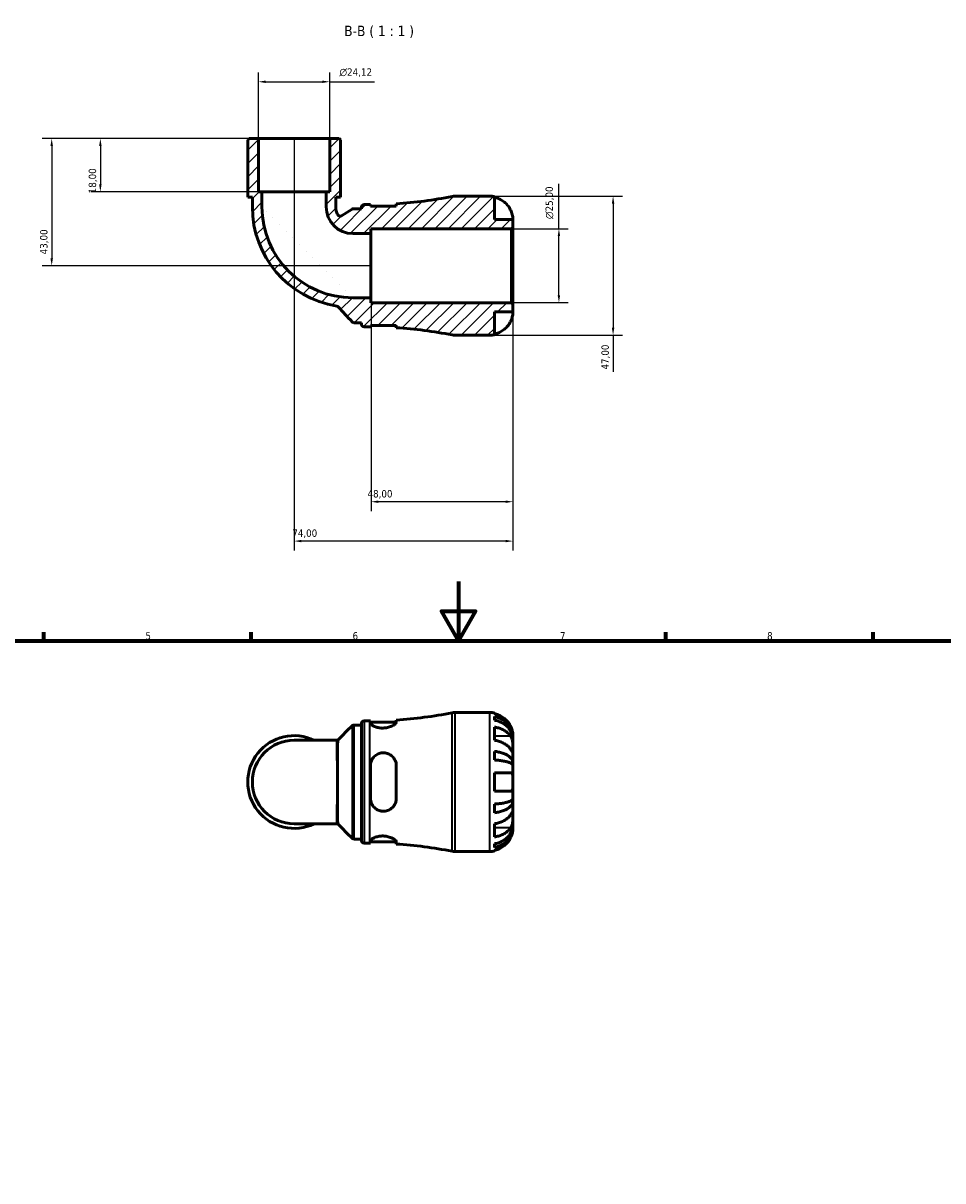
# Model space of a CAD drawing. Header units: millimetres. Extents: x 0 to 902, y 0 to 783.
# Tile 5 of 6: x 273 to 584, y 391 to 783. Entities that reach past the tile are written whole.
import ezdxf

# ---------------------------------------------------------------- set-up
doc = ezdxf.new("R2010")
doc.units = ezdxf.units.MM
for name, color, linetype, lineweight in [('Border (ISO)', 7, 'Continuous', 70), ('Dimension (ISO)', 7, 'Continuous', 25), ('Hatch (ISO)', 7, 'Continuous', 18), ('Symbol (ISO)', 7, 'Continuous', 25), ('Visible (ISO)', 7, 'Continuous', 50), ('Visible Narrow (ISO)', 7, 'Continuous', 35)]:
    doc.layers.add(name, color=color, linetype=linetype, lineweight=lineweight)
doc.styles.add('Label Text (ISO)', font='tahoma.ttf')
doc.styles.add('Note Text (ISO)', font='tahoma.ttf')
doc.dimstyles.new('Default (ISO)', dxfattribs={"dimtxt": 2.5, "dimasz": 2.5, "dimexe": 3.175, "dimexo": 0, "dimgap": 0.762, "dimtad": 1, "dimrnd": 1e-08, "dimzin": 0, "dimtxsty": 'Note Text (ISO)', "dimcen": 0.09, "dimdle": 10, "dimclrd": 256, "dimclre": 256, "dimclrt": 256, "dimazin": 0, "dimtfac": 1.40208, "dimtmove": 0, "dimatfit": 3, "dimfxl": 1, "dimtolj": 1, "dimtzin": 0, "dimlwd": -1, "dimlwe": -1, "dimarcsym": 0})

# ---------------------------------------------------------------- blocks, each defined once
blk = doc.blocks.new('Borders Default Border')
at = {"layer": 'Border (ISO)'}
for p, q in [((280.33, 574), (280.33, 576.9)), ((350.42, 574), (350.42, 576.9)), ((490.58, 574), (490.58, 576.9)), ((560.67, 574), (560.67, 576.9))]:
    blk.add_line(p, q, dxfattribs=at)
at = {"layer": 'Border (ISO)', "flags": 128}
for points in [[(420.5, 594), (420.5, 574), (414.73, 584), (426.27, 584), (420.5, 574)], [(20, 20), (20, 574), (821, 574), (821, 20), (20, 20)]]:
    blk.add_lwpolyline(points, dxfattribs=at)
at = {"layer": 'Border (ISO)', "color": 232, "true_color": 0xca0064, "char_height": 2.5, "attachment_point": 7, "style": 'Note Text (ISO)'}
for s, insert in [('5', (314.64, 574.35)), ('6', (384.66, 574.35)), ('7', (454.77, 574.4)), ('8', (524.81, 574.34))]:
    blk.add_mtext(s, dxfattribs=dict(at, insert=insert))
blk = doc.blocks.new('*D7')
at = {"layer": 'Defpoints', "color": 0, "transparency": 16777216}
for p in [(438.44, 713.3), (454.44, 713.3), (438.44, 688.3)]:
    blk.add_point(p, dxfattribs=at)
at = {"layer": 'Dimension (ISO)', "transparency": 16777216}
for p, q in [((454.44, 713.3), (454.44, 728.43)), ((438.44, 713.3), (457.61, 713.3)), ((454.44, 690.8), (454.44, 710.8)), ((438.44, 688.3), (457.61, 688.3))]:
    blk.add_line(p, q, dxfattribs=at)
for points in [[(454.02, 710.8), (454.85, 710.8), (454.44, 713.3)], [(454.02, 690.8), (454.85, 690.8), (454.44, 688.3)]]:
    blk.add_solid(points, dxfattribs=at)
at = {"layer": 'Dimension (ISO)', "color": 232, "true_color": 0xca0064, "transparency": 16777216, "insert": (449.91, 716.56), "char_height": 2.5, "attachment_point": 1, "rotation": 90, "style": 'Note Text (ISO)'}
blk.add_mtext('\\A1;\\fAIGDT|b0|i0;\\H2.5000;\\ln\\fTahoma|b0|i0;\\H2.5000;25,00', dxfattribs=at)
blk = doc.blocks.new('*D8')
at = {"layer": 'Defpoints', "color": 0, "transparency": 16777216}
for p in [(431.03, 724.3), (431.03, 677.3), (472.75, 677.3)]:
    blk.add_point(p, dxfattribs=at)
at = {"layer": 'Dimension (ISO)', "transparency": 16777216}
for p, q in [((431.03, 724.3), (475.92, 724.3)), ((472.75, 721.8), (472.75, 679.8)), ((431.03, 677.3), (475.92, 677.3)), ((472.75, 677.3), (472.75, 664.93))]:
    blk.add_line(p, q, dxfattribs=at)
for points in [[(472.33, 721.8), (473.16, 721.8), (472.75, 724.3)], [(472.33, 679.8), (473.16, 679.8), (472.75, 677.3)]]:
    blk.add_solid(points, dxfattribs=at)
at = {"layer": 'Dimension (ISO)', "color": 232, "true_color": 0xca0064, "transparency": 16777216, "insert": (468.81, 665.69), "char_height": 2.5, "attachment_point": 1, "rotation": 90, "style": 'Note Text (ISO)'}
blk.add_mtext('\\A1;47,00', dxfattribs=at)
blk = doc.blocks.new('*D9')
at = {"layer": 'Defpoints', "color": 0, "transparency": 16777216}
for p in [(352.85, 743.8), (299.41, 725.8), (354.05, 725.8)]:
    blk.add_point(p, dxfattribs=at)
at = {"layer": 'Dimension (ISO)', "transparency": 16777216}
for p, q in [((352.85, 743.8), (296.24, 743.8)), ((299.41, 741.3), (299.41, 728.3)), ((354.05, 725.8), (296.24, 725.8))]:
    blk.add_line(p, q, dxfattribs=at)
for points in [[(298.99, 741.3), (299.83, 741.3), (299.41, 743.8)], [(298.99, 728.3), (299.83, 728.3), (299.41, 725.8)]]:
    blk.add_solid(points, dxfattribs=at)
at = {"layer": 'Dimension (ISO)', "color": 232, "true_color": 0xca0064, "transparency": 16777216, "insert": (295.47, 725.28), "char_height": 2.5, "attachment_point": 1, "rotation": 90, "style": 'Note Text (ISO)'}
blk.add_mtext('\\A1;18,00', dxfattribs=at)
blk = doc.blocks.new('*D10')
at = {"layer": 'Defpoints', "color": 0, "transparency": 16777216}
for p in [(352.85, 743.8), (282.96, 700.8), (390.91, 700.8)]:
    blk.add_point(p, dxfattribs=at)
at = {"layer": 'Dimension (ISO)', "transparency": 16777216}
for p, q in [((352.85, 743.8), (279.78, 743.8)), ((282.96, 741.3), (282.96, 703.3)), ((390.91, 700.8), (279.78, 700.8))]:
    blk.add_line(p, q, dxfattribs=at)
for points in [[(282.54, 741.3), (283.38, 741.3), (282.96, 743.8)], [(282.54, 703.3), (283.38, 703.3), (282.96, 700.8)]]:
    blk.add_solid(points, dxfattribs=at)
at = {"layer": 'Dimension (ISO)', "color": 232, "true_color": 0xca0064, "transparency": 16777216, "insert": (279.02, 704.63), "char_height": 2.5, "attachment_point": 1, "rotation": 90, "style": 'Note Text (ISO)'}
blk.add_mtext('\\A1;43,00', dxfattribs=at)
blk = doc.blocks.new('*D11')
at = {"layer": 'Defpoints', "color": 0, "transparency": 16777216}
for p in [(376.96, 762.98), (352.85, 743.8), (376.96, 743.8)]:
    blk.add_point(p, dxfattribs=at)
at = {"layer": 'Dimension (ISO)', "transparency": 16777216}
for p, q in [((352.85, 743.8), (352.85, 766.15)), ((376.96, 743.8), (376.96, 766.15)), ((355.35, 762.98), (374.46, 762.98)), ((376.96, 762.98), (392.09, 762.98))]:
    blk.add_line(p, q, dxfattribs=at)
for points in [[(355.35, 763.4), (355.35, 762.56), (352.85, 762.98)], [(374.46, 763.4), (374.46, 762.56), (376.96, 762.98)]]:
    blk.add_solid(points, dxfattribs=at)
at = {"layer": 'Dimension (ISO)', "color": 232, "true_color": 0xca0064, "transparency": 16777216, "insert": (380.23, 767.5), "char_height": 2.5, "attachment_point": 1, "style": 'Note Text (ISO)'}
blk.add_mtext('\\A1;\\fAIGDT|b0|i0;\\H2.5000;\\ln\\fTahoma|b0|i0;\\H2.5000;24,12', dxfattribs=at)
blk = doc.blocks.new('*D12')
at = {"layer": 'Defpoints', "color": 0, "transparency": 16777216}
for p in [(390.91, 689.95), (438.91, 687.83), (390.91, 621)]:
    blk.add_point(p, dxfattribs=at)
at = {"layer": 'Dimension (ISO)', "transparency": 16777216}
for p, q in [((390.91, 689.95), (390.91, 617.83)), ((438.91, 687.83), (438.91, 617.83)), ((436.41, 621), (393.41, 621))]:
    blk.add_line(p, q, dxfattribs=at)
for points in [[(393.41, 621.42), (393.41, 620.58), (390.91, 621)], [(436.41, 621.42), (436.41, 620.58), (438.91, 621)]]:
    blk.add_solid(points, dxfattribs=at)
at = {"layer": 'Dimension (ISO)', "color": 232, "true_color": 0xca0064, "transparency": 16777216, "insert": (389.73, 624.94), "char_height": 2.5, "attachment_point": 1, "style": 'Note Text (ISO)'}
blk.add_mtext('\\A1;48,00', dxfattribs=at)
blk = doc.blocks.new('*D13')
at = {"layer": 'Defpoints', "color": 0, "transparency": 16777216}
for p in [(364.91, 743.8), (438.91, 687.83), (364.91, 607.69)]:
    blk.add_point(p, dxfattribs=at)
at = {"layer": 'Dimension (ISO)', "transparency": 16777216}
for p, q in [((364.91, 743.8), (364.91, 604.52)), ((438.91, 687.83), (438.91, 604.52)), ((436.41, 607.69), (367.41, 607.69))]:
    blk.add_line(p, q, dxfattribs=at)
for points in [[(367.41, 608.11), (367.41, 607.28), (364.91, 607.69)], [(436.41, 608.11), (436.41, 607.28), (438.91, 607.69)]]:
    blk.add_solid(points, dxfattribs=at)
at = {"layer": 'Dimension (ISO)', "color": 232, "true_color": 0xca0064, "transparency": 16777216, "insert": (364.28, 611.63), "char_height": 2.5, "attachment_point": 1, "style": 'Note Text (ISO)'}
blk.add_mtext('\\A1;74,00', dxfattribs=at)

msp = doc.modelspace()

# ---------------------------------------------------------------- hatches: boundary and pattern name
at = {"layer": 'Hatch (ISO)'}
h = msp.add_hatch(dxfattribs=at)
h.set_pattern_fill('ANSI31', color=256, scale=25.4, style=0)
h.set_pattern_definition([(45, (0, 0), (-2.245064, 2.245064), [])])
edge = h.paths.add_edge_path()
edge.add_ellipse((419.2113, 681.9983), major_axis=(-0.9155, -4.61), ratio=1, start_angle=0, end_angle=11.232066)
edge.add_line((419.2113, 677.2983), (431.0303, 677.2983))
edge.add_ellipse((431.0303, 685.1733), major_axis=(0, -7.875), ratio=1, start_angle=0, end_angle=11.536959)
edge.add_line((432.6053, 677.4574), (432.6053, 685.1733))
edge.add_line((432.6053, 685.1733), (438.9053, 685.1733))
edge.add_line((438.9053, 685.1733), (438.9053, 687.8283))
edge.add_line((438.9053, 687.8283), (438.4353, 688.2983))
edge.add_line((438.4353, 688.2983), (390.9053, 688.2983))
edge.add_line((390.9053, 688.2983), (390.9053, 689.9456))
edge.add_line((390.9053, 689.9456), (384.7733, 689.9456))
edge.add_ellipse((384.7733, 720.6663), major_axis=(0, -30.7206), ratio=1, start_angle=270, end_angle=360, ccw=False)
edge.add_line((354.0527, 720.6663), (354.0527, 725.7983))
edge.add_line((354.0527, 725.7983), (352.8468, 725.7983))
edge.add_line((352.8468, 725.7983), (352.8468, 743.7983))
edge.add_line((352.8468, 743.7983), (349.6993, 743.7983))
edge.add_line((349.6993, 743.7983), (349.2293, 743.3283))
edge.add_line((349.2293, 743.3283), (349.2293, 723.9983))
edge.add_line((349.2293, 723.9983), (350.7969, 723.9983))
edge.add_line((350.7969, 723.9983), (350.7969, 720.6663))
edge.add_ellipse((384.7733, 720.6663), major_axis=(-33.9764, 0), ratio=1, start_angle=0, end_angle=80.746113)
edge.add_spline(control_points=[(379.3096, 687.132), (379.4122, 687.1153), (379.5113, 687.0817), (379.6944, 686.9834), (379.7773, 686.9194), (379.8479, 686.8432)], knot_values=[-0.0623605, -0.0623605, -0.0623605, -0.0623605, -0.03118025, -0.03118025, 0, 0, 0, 0], degree=3, periodic=0)
edge.add_line((379.8479, 686.8432), (384.4943, 681.8294))
edge.add_spline(control_points=[(384.4943, 681.8294), (384.5406, 681.7794), (384.5921, 681.7347), (384.704, 681.6571), (384.764, 681.6245), (384.9402, 681.5522), (385.0614, 681.5283), (385.1838, 681.5283)], knot_values=[-0.07755612, -0.07755612, -0.07755612, -0.07755612, -0.05713835, -0.05713835, -0.03672058, -0.03672058, 0, 0, 0, 0], degree=3, periodic=0)
edge.add_line((385.1838, 681.5283), (387.6533, 681.5283))
edge.add_line((387.6533, 681.5283), (387.6533, 681.0583))
edge.add_ellipse((388.5933, 681.0583), major_axis=(-0.94, 0), ratio=1, start_angle=0, end_angle=90)
edge.add_line((388.5933, 680.1183), (390.5333, 680.1183))
edge.add_ellipse((390.5333, 537.5883), major_axis=(0, 142.53), ratio=1, start_angle=359.926637, end_angle=360, ccw=False)
edge.add_line((390.7158, 680.1182), (390.7158, 680.6183))
edge.add_line((390.7158, 680.6183), (399.4658, 680.6183))
edge.add_line((399.4658, 680.6183), (399.4658, 679.8381))
edge.add_ellipse((390.5333, 537.5883), major_axis=(8.9325, 142.2498), ratio=1, start_angle=352.361073, end_angle=360, ccw=False)
edge = h.paths.add_edge_path()
edge.add_ellipse((419.2113, 719.5983), major_axis=(0, 4.7), ratio=1, start_angle=0, end_angle=11.232066)
edge.add_ellipse((390.5333, 864.0083), major_axis=(27.7625, -139.8), ratio=1, start_angle=352.361073, end_angle=360, ccw=False)
edge.add_line((399.4658, 721.7585), (399.4658, 720.9783))
edge.add_line((399.4658, 720.9783), (390.7158, 720.9783))
edge.add_line((390.7158, 720.9783), (390.7158, 721.4784))
edge.add_ellipse((390.5333, 864.0083), major_axis=(0.1825, -142.5299), ratio=1, start_angle=359.926637, end_angle=360, ccw=False)
edge.add_line((390.5333, 721.4783), (388.5933, 721.4783))
edge.add_ellipse((388.5933, 720.5383), major_axis=(0, 0.94), ratio=1, start_angle=0, end_angle=90)
edge.add_line((387.6533, 720.5383), (387.6533, 720.0683))
edge.add_line((387.6533, 720.0683), (385.0401, 720.0683))
edge.add_ellipse((385.0401, 719.1283), major_axis=(0, 0.94), ratio=1, start_angle=0, end_angle=31.689517)
edge.add_line((384.5463, 719.9281), (380.9561, 717.7117))
edge.add_ellipse((380.4623, 718.5115), major_axis=(0.4938, -0.7999), ratio=1, start_angle=264.867457, end_angle=360, ccw=False)
edge.add_ellipse((384.7733, 720.6663), major_axis=(-5.1519, -2.575), ratio=1, start_angle=333.443026, end_angle=360, ccw=False)
edge.add_line((379.0138, 720.6663), (379.0138, 723.9983))
edge.add_line((379.0138, 723.9983), (380.5814, 723.9983))
edge.add_line((380.5814, 723.9983), (380.5814, 743.3283))
edge.add_line((380.5814, 743.3283), (380.1114, 743.7983))
edge.add_line((380.1114, 743.7983), (376.9638, 743.7983))
edge.add_line((376.9638, 743.7983), (376.9638, 725.7983))
edge.add_line((376.9638, 725.7983), (375.758, 725.7983))
edge.add_line((375.758, 725.7983), (375.758, 720.6663))
edge.add_ellipse((384.7733, 720.6663), major_axis=(-9.0153, 0), ratio=1, start_angle=0, end_angle=90)
edge.add_line((384.7733, 711.6509), (390.9053, 711.6509))
edge.add_line((390.9053, 711.6509), (390.9053, 713.2983))
edge.add_line((390.9053, 713.2983), (438.4353, 713.2983))
edge.add_line((438.4353, 713.2983), (438.9053, 713.7683))
edge.add_line((438.9053, 713.7683), (438.9053, 716.4233))
edge.add_line((438.9053, 716.4233), (432.6053, 716.4233))
edge.add_line((432.6053, 716.4233), (432.6053, 724.1392))
edge.add_ellipse((431.0303, 716.4233), major_axis=(1.575, 7.7159), ratio=1, start_angle=0, end_angle=11.536959)
edge.add_line((431.0303, 724.2983), (419.2113, 724.2983))

# ---------------------------------------------------------------- linework, layer by layer
at = {"layer": 'Visible (ISO)'}
for p, q in [((349.6993, 743.7983), (349.2293, 743.3283)), ((352.8468, 743.7983), (349.6993, 743.7983)), ((352.8468, 725.7983), (352.8468, 743.7983)), ((376.9638, 743.7983), (352.8468, 743.7983)), ((380.1114, 743.7983), (376.9638, 743.7983)), ((376.9638, 743.7983), (376.9638, 725.7983)), ((380.5814, 743.3283), (380.1114, 743.7983)), ((349.2293, 743.3283), (349.2293, 723.9983)), ((380.5814, 723.9983), (380.5814, 743.3283)), ((354.0527, 725.7983), (352.8468, 725.7983)), ((354.0527, 720.6663), (354.0527, 725.7983)), ((375.758, 725.7983), (354.0527, 725.7983)), ((376.9638, 725.7983), (375.758, 725.7983)), ((375.758, 725.7983), (375.758, 720.6663)), ((431.0303, 724.2983), (419.2113, 724.2983)), ((432.6053, 716.4233), (432.6053, 724.1392)), ((349.2293, 723.9983), (350.7969, 723.9983)), ((350.7969, 723.9983), (350.7969, 720.6663)), ((379.0138, 720.6663), (379.0138, 723.9983)), ((379.0138, 723.9983), (380.5814, 723.9983)), ((387.6533, 720.5383), (387.6533, 720.0683)), ((390.5333, 721.4783), (388.5933, 721.4783)), ((390.7158, 720.9783), (390.7158, 721.4784)), ((399.4658, 720.9783), (390.7158, 720.9783)), ((399.4658, 721.7585), (399.4658, 720.9783)), ((384.5463, 719.9281), (380.9561, 717.7117)), ((387.6533, 720.0683), (385.0401, 720.0683)), ((438.9053, 716.4233), (432.6053, 716.4233)), ((438.9053, 713.7683), (438.9053, 716.4233)), ((390.9053, 711.6509), (390.9053, 713.2983)), ((390.9053, 713.2983), (438.4353, 713.2983)), ((438.4353, 713.2983), (438.9053, 713.7683)), ((438.4353, 713.2983), (438.4353, 688.2983)), ((438.9053, 687.8283), (438.9053, 713.7683)), ((384.7733, 711.6509), (390.9053, 711.6509)), ((390.9053, 689.9456), (390.9053, 711.6509)), ((390.9053, 689.9456), (384.7733, 689.9456)), ((390.9053, 688.2983), (390.9053, 689.9456)), ((438.4353, 688.2983), (390.9053, 688.2983)), ((432.6053, 677.4574), (432.6053, 685.1733)), ((432.6053, 685.1733), (438.9053, 685.1733)), ((438.9053, 687.8283), (438.4353, 688.2983)), ((438.9053, 685.1733), (438.9053, 687.8283)), ((385.1838, 681.5283), (387.6533, 681.5283)), ((387.6533, 681.5283), (387.6533, 681.0583)), ((388.5933, 680.1183), (390.5333, 680.1183)), ((390.7158, 680.1182), (390.7158, 680.6183)), ((390.7158, 680.6183), (399.4658, 680.6183)), ((399.4658, 680.6183), (399.4658, 679.8381)), ((419.2113, 677.2983), (431.0303, 677.2983)), ((419.2113, 549.738), (431.0303, 549.738)), ((432.6053, 549.5789), (432.6053, 549.3653)), ((432.6053, 548.3567), (432.6053, 547.1489)), ((385.1635, 545.508), (387.6533, 545.508)), ((387.6533, 506.498), (387.6533, 545.978)), ((388.5933, 546.918), (390.5333, 546.918)), ((390.7158, 546.9181), (390.7158, 546.1733)), ((390.7158, 546.418), (399.4627, 546.418)), ((399.4658, 546.4637), (399.4658, 547.1982)), ((432.6053, 544.8189), (432.6053, 540.3641)), ((379.2243, 540.3464), (364.9053, 540.3464)), ((438.9053, 540.8576), (438.8929, 540.8576)), ((438.9053, 540.8576), (438.9053, 541.863)), ((438.9053, 540.4749), (438.9053, 540.8576)), ((438.9053, 537.2865), (438.9053, 540.4749)), ((432.6053, 536.6076), (432.6053, 533.6918)), ((438.9053, 532.6763), (438.9053, 537.2865)), ((438.9053, 532.6763), (437.9965, 532.6763)), ((438.9053, 531.7524), (438.9053, 532.6763)), ((390.7158, 531.738), (390.7158, 520.738)), ((399.4658, 520.738), (399.4658, 531.738)), ((432.6053, 529.388), (432.6053, 523.088)), ((438.9053, 526.238), (438.9053, 531.7524)), ((438.9053, 520.7236), (438.9053, 526.238)), ((438.9053, 519.7997), (438.9053, 520.7236)), ((432.6053, 518.7841), (432.6053, 515.8683)), ((438.9053, 519.7997), (437.9965, 519.7997)), ((438.9053, 515.1894), (438.9053, 519.7997)), ((438.9053, 512.0011), (438.9053, 515.1894)), ((364.9053, 512.1295), (379.2243, 512.1295)), ((432.6053, 512.1119), (432.6053, 507.6571)), ((438.9053, 511.6184), (438.8929, 511.6184)), ((438.9053, 511.6184), (438.9053, 512.0011)), ((438.9053, 510.613), (438.9053, 511.6184)), ((385.1635, 506.968), (387.6533, 506.968)), ((388.5933, 505.558), (390.5333, 505.558)), ((390.7158, 506.3027), (390.7158, 505.5579)), ((390.7158, 506.058), (399.4627, 506.058)), ((399.4658, 505.2778), (399.4658, 506.0123)), ((432.6053, 505.327), (432.6053, 504.1193)), ((419.2113, 502.738), (431.0303, 502.738)), ((432.6053, 503.1106), (432.6053, 502.8971))]:
    msp.add_line(p, q, dxfattribs=at)
for centre, radius, start, end in [((390.5333, 864.0083), 142.53, 273.593139, 281.232066), ((419.2113, 719.5983), 4.7, 90, 101.232066), ((431.0303, 716.4233), 7.875, 78.463041, 90), ((384.7733, 720.6663), 33.9764, 180, 260.746113), ((384.7733, 720.6663), 30.7206, 180, 270), ((384.7733, 720.6663), 9.0153, 180, 270), ((384.7733, 720.6663), 5.7596, 180, 206.556974), ((388.5933, 720.5383), 0.94, 90, 180), ((390.5333, 864.0083), 142.53, 270, 270.073363), ((380.4623, 718.5115), 0.94, 206.556974, 301.689517), ((385.0401, 719.1283), 0.94, 90, 121.689517), ((388.5933, 681.0583), 0.94, 180, 270), ((390.5333, 537.5883), 142.53, 89.926637, 90), ((390.5333, 537.5883), 142.53, 78.767934, 86.406861), ((419.2113, 681.9983), 4.7, 258.767934, 270), ((431.0303, 685.1733), 7.875, 270, 281.536959), ((390.5333, 689.448), 142.53, 273.593139, 281.232066), ((419.2113, 545.038), 4.7, 90, 101.232066), ((431.0303, 541.863), 7.875, 78.463041, 90), ((388.5933, 545.978), 0.94, 90, 180), ((390.5333, 689.448), 142.53, 270, 270.073363), ((364.9053, 526.238), 15.676, 64.158067, 295.841933), ((364.9053, 526.238), 14.1084, 90, 270), ((388.5933, 506.498), 0.94, 180, 270), ((390.5333, 363.028), 142.53, 89.926637, 90), ((390.5333, 363.028), 142.53, 78.767934, 86.406861), ((419.2113, 507.438), 4.7, 258.767934, 270), ((431.0303, 510.613), 7.875, 270, 281.536959)]:
    msp.add_arc(centre, radius, start, end, dxfattribs=at)
for points in [[(399.4627, 720.9783), (399.4648, 720.9938), (399.4658, 721.009), (399.4658, 721.024)], [(399.4658, 680.5726), (399.4658, 680.5875), (399.4648, 680.6028), (399.4627, 680.6183)], [(379.8863, 540.6198), (381.4253, 542.1532), (382.9621, 543.6917), (384.4979, 545.2317)], [(384.4979, 507.2443), (382.9621, 508.7843), (381.4253, 510.3228), (379.8863, 511.8561)]]:
    msp.add_open_spline(points, degree=3, dxfattribs=at)
for points, knots in [([(432.6053, 723.9256), (433.1073, 723.8222), (433.5975, 723.667), (434.4805, 723.2995), (434.9523, 723.0508), (435.8324, 722.4593), (436.2409, 722.1164), (436.9295, 721.4238), (437.2725, 721.0097), (437.7808, 720.2432), (437.9696, 719.9064), (438.1276, 719.5733)], [0.149410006, 0.149410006, 0.149410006, 0.149410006, 0.290445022, 0.290445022, 0.436341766, 0.436341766, 0.582238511, 0.582238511, 0.729346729, 0.729346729, 0.835262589, 0.835262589, 0.835262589, 0.835262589]), ([(438.1276, 719.5733), (438.2417, 719.3326), (438.3452, 719.0878), (438.5351, 718.5759), (438.6173, 718.3133), (438.7516, 717.7988), (438.8001, 717.5543), (438.8771, 717.0519), (438.8932, 716.8234), (438.907, 716.506), (438.9053, 716.4233), (438.9053, 716.4233)], [-0.507771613, -0.507771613, -0.507771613, -0.507771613, -0.427868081, -0.427868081, -0.340242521, -0.340242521, -0.247592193, -0.247592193, -0.125001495, -0.125001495, 0, 0, 0, 0]), ([(379.3096, 687.132), (379.4122, 687.1153), (379.5113, 687.0817), (379.6944, 686.9834), (379.7773, 686.9194), (379.8479, 686.8432)], [-0.0623605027, -0.0623605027, -0.0623605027, -0.0623605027, -0.0311802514, -0.0311802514, 0, 0, 0, 0]), ([(379.8479, 686.8432), (380.6319, 685.9972), (381.416, 685.1511), (382.9648, 683.4798), (383.7296, 682.6546), (384.4943, 681.8294)], [-0.724625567, -0.724625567, -0.724625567, -0.724625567, -0.378584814, -0.378584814, -0.041046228, -0.041046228, -0.041046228, -0.041046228]), ([(438.9053, 685.1733), (438.9053, 685.1733), (438.9055, 685.1504), (438.9043, 685.0564), (438.9029, 684.9824), (438.889, 684.7127), (438.8691, 684.4704), (438.784, 683.9594), (438.734, 683.7226), (438.6157, 683.285), (438.557, 683.0945), (438.4204, 682.7048), (438.3431, 682.5073), (438.2162, 682.2143), (438.1727, 682.1184), (438.1276, 682.0233)], [-2.176679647, -2.176679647, -2.176679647, -2.176679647, -2.110866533, -2.110866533, -2.040552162, -2.040552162, -1.91738302, -1.91738302, -1.829422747, -1.829422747, -1.765581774, -1.765581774, -1.70117883, -1.70117883, -1.669619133, -1.669619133, -1.669619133, -1.669619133]), ([(384.4943, 681.8294), (384.5406, 681.7794), (384.5921, 681.7347), (384.704, 681.6571), (384.764, 681.6245), (384.9402, 681.5522), (385.0614, 681.5283), (385.1838, 681.5283)], [-0.0775561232, -0.0775561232, -0.0775561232, -0.0775561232, -0.0571383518, -0.0571383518, -0.0367205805, -0.0367205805, 0, 0, 0, 0]), ([(438.1276, 682.0233), (437.9696, 681.6902), (437.7808, 681.3533), (437.2725, 680.5869), (436.9295, 680.1728), (436.2409, 679.4802), (435.8324, 679.1373), (434.9523, 678.5457), (434.4805, 678.2971), (433.5975, 677.9296), (433.1073, 677.7743), (432.6053, 677.6709)], [3.892395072, 3.892395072, 3.892395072, 3.892395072, 3.998310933, 3.998310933, 4.145419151, 4.145419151, 4.291315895, 4.291315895, 4.43721264, 4.43721264, 4.578247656, 4.578247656, 4.578247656, 4.578247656]), ([(438.1276, 545.013), (437.9696, 545.3461), (437.7808, 545.6829), (437.2725, 546.4494), (436.9295, 546.8635), (436.2409, 547.5561), (435.8324, 547.899), (434.9523, 548.4905), (434.4805, 548.7392), (433.5975, 549.1067), (433.1073, 549.2619), (432.6053, 549.3653)], [3.892395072, 3.892395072, 3.892395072, 3.892395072, 3.998310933, 3.998310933, 4.145419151, 4.145419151, 4.291315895, 4.291315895, 4.43721264, 4.43721264, 4.578247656, 4.578247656, 4.578247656, 4.578247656]), ([(432.6053, 548.3567), (433.1104, 548.2566), (433.6037, 548.106), (434.4894, 547.7504), (434.9613, 547.5105), (435.8422, 546.9397), (436.2512, 546.6088), (436.9388, 545.942), (437.2806, 545.5446), (437.87, 544.6887), (438.1176, 544.2304), (438.4905, 543.3569), (438.6499, 542.8612), (438.8573, 541.8482), (438.9053, 541.3311), (438.9053, 540.8576)], [0.1494024, 0.1494024, 0.1494024, 0.1494024, 0.29124982, 0.29124982, 0.43706507, 0.43706507, 0.58288032, 0.58288032, 0.7290354, 0.7290354, 0.87519047, 0.87519047, 1.02191485, 1.02191485, 1.16863923, 1.16863923, 1.16863923, 1.16863923]), ([(384.4979, 545.2317), (384.5199, 545.2538), (384.5453, 545.2772), (384.6048, 545.3249), (384.639, 545.3494), (384.718, 545.397), (384.7629, 545.42), (384.8633, 545.4604), (384.919, 545.4776), (385.0376, 545.5015), (385.1005, 545.508), (385.1635, 545.508)], [3.13974474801, 3.13974474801, 3.13974474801, 3.13974474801, 3.14011843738, 3.14011843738, 3.14049212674, 3.14049212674, 3.14086581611, 3.14086581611, 3.14123950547, 3.14123950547, 3.14161319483, 3.14161319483, 3.14161319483, 3.14161319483]), ([(399.4658, 546.4637), (399.4658, 546.4237), (399.4584, 546.3817), (399.4027, 546.2148), (399.3053, 546.0779), (398.939, 545.7211), (398.6125, 545.4934), (397.7957, 545.074), (397.3122, 544.8826), (396.3361, 544.6255), (395.8726, 544.5444), (394.9491, 544.474), (394.5043, 544.4795), (393.5891, 544.5707), (393.1363, 544.664), (392.2503, 544.9301), (391.8413, 545.1112), (391.1755, 545.5023), (390.9327, 545.7122), (390.7473, 545.999), (390.7158, 546.0897), (390.7158, 546.1733)], [-1.51388871, -1.51388871, -1.51388871, -1.51388871, -1.46807207, -1.46807207, -1.34001381, -1.34001381, -1.15172155, -1.15172155, -0.9695924, -0.9695924, -0.82469696, -0.82469696, -0.69041417, -0.69041417, -0.54038864, -0.54038864, -0.36395407, -0.36395407, -0.17493064, -0.17493064, -0.08013007, -0.08013007, -0.08013007, -0.08013007]), ([(438.9053, 540.4749), (438.9053, 540.8963), (438.8573, 541.3565), (438.6499, 542.258), (438.4905, 542.6992), (438.1176, 543.4766), (437.87, 543.8845), (437.2806, 544.6462), (436.9388, 544.9999), (436.2512, 545.5934), (435.8422, 545.8879), (434.9613, 546.3959), (434.4894, 546.6093), (433.6037, 546.9259), (433.1104, 547.0599), (432.6053, 547.1489)], [3.51339372, 3.51339372, 3.51339372, 3.51339372, 3.6601181, 3.6601181, 3.80684248, 3.80684248, 3.95299756, 3.95299756, 4.09915263, 4.09915263, 4.24496788, 4.24496788, 4.39078313, 4.39078313, 4.53263055, 4.53263055, 4.53263055, 4.53263055]), ([(432.6053, 544.8189), (433.1073, 544.7458), (433.5975, 544.636), (434.4805, 544.3761), (434.9523, 544.2003), (435.8324, 543.782), (436.2409, 543.5395), (436.9295, 543.0498), (437.2725, 542.757), (437.7808, 542.215), (437.9696, 541.9768), (438.1276, 541.7413)], [0.149410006, 0.149410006, 0.149410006, 0.149410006, 0.290445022, 0.290445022, 0.436341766, 0.436341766, 0.582238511, 0.582238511, 0.729346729, 0.729346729, 0.835262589, 0.835262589, 0.835262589, 0.835262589]), ([(438.9053, 541.863), (438.9053, 541.863), (438.9055, 541.8859), (438.9043, 541.9799), (438.9029, 542.0539), (438.889, 542.3236), (438.8691, 542.5659), (438.784, 543.0768), (438.734, 543.3137), (438.6157, 543.7513), (438.557, 543.9418), (438.4204, 544.3315), (438.3431, 544.529), (438.2162, 544.822), (438.1727, 544.9179), (438.1276, 545.013)], [-2.176679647, -2.176679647, -2.176679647, -2.176679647, -2.110866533, -2.110866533, -2.040552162, -2.040552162, -1.91738302, -1.91738302, -1.829422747, -1.829422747, -1.765581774, -1.765581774, -1.70117883, -1.70117883, -1.669619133, -1.669619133, -1.669619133, -1.669619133]), ([(379.2243, 540.3464), (379.2852, 540.3464), (379.3465, 540.3525), (379.4627, 540.3753), (379.5178, 540.3919), (379.6178, 540.4312), (379.6628, 540.4539), (379.7425, 540.5011), (379.7771, 540.5256), (379.8378, 540.5737), (379.8637, 540.5973), (379.8863, 540.6198)], [-1.53888711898, -1.53888711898, -1.53888711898, -1.53888711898, -1.5369599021, -1.5369599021, -1.53503268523, -1.53503268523, -1.53310546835, -1.53310546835, -1.53117825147, -1.53117825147, -1.5292510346, -1.5292510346, -1.5292510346, -1.5292510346]), ([(438.1276, 537.2865), (437.9696, 537.5221), (437.7808, 537.7603), (437.2725, 538.3022), (436.9295, 538.595), (436.2409, 539.0848), (435.8324, 539.3272), (434.9523, 539.7455), (434.4805, 539.9214), (433.5975, 540.1812), (433.1073, 540.291), (432.6053, 540.3641)], [3.892395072, 3.892395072, 3.892395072, 3.892395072, 3.998310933, 3.998310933, 4.145419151, 4.145419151, 4.291315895, 4.291315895, 4.43721264, 4.43721264, 4.578247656, 4.578247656, 4.578247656, 4.578247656]), ([(438.1276, 541.7413), (438.1854, 541.6551), (438.2405, 541.5631), (438.3768, 541.3077), (438.4525, 541.1363), (438.5875, 540.763), (438.6457, 540.5624), (438.7603, 540.0635), (438.8066, 539.7623), (438.8784, 539.0661), (438.8935, 538.6785), (438.907, 537.9305), (438.9053, 537.5809), (438.9053, 537.2865)], [-0.50766593, -0.50766593, -0.50766593, -0.50766593, -0.46718991, -0.46718991, -0.402002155, -0.402002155, -0.33506637, -0.33506637, -0.243004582, -0.243004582, -0.124888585, -0.124888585, 0, 0, 0, 0]), ([(432.6053, 536.6076), (433.1104, 536.5552), (433.6037, 536.4762), (434.4894, 536.2898), (434.9613, 536.164), (435.8422, 535.8648), (436.2512, 535.6913), (436.9388, 535.3418), (437.2806, 535.1334), (437.87, 534.6847), (438.1176, 534.4445), (438.4905, 533.9865), (438.6499, 533.7267), (438.8573, 533.1956), (438.9053, 532.9245), (438.9053, 532.6763)], [0.1494024, 0.1494024, 0.1494024, 0.1494024, 0.29124982, 0.29124982, 0.43706507, 0.43706507, 0.58288032, 0.58288032, 0.7290354, 0.7290354, 0.87519047, 0.87519047, 1.02191485, 1.02191485, 1.16863923, 1.16863923, 1.16863923, 1.16863923]), ([(438.9053, 537.2865), (438.9053, 537.1308), (438.9055, 536.9918), (438.9043, 536.7438), (438.9028, 536.6382), (438.8904, 536.4399), (438.8753, 536.3754), (438.8104, 536.3558), (438.7631, 536.3945), (438.6458, 536.5354), (438.5876, 536.6142), (438.4526, 536.8057), (438.3769, 536.9166), (438.2407, 537.1181), (438.1855, 537.2002), (438.1276, 537.2865)], [0, 0, 0, 0, 0.066081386, 0.066081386, 0.136674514, 0.136674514, 0.238734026, 0.238734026, 0.334577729, 0.334577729, 0.401578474, 0.401578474, 0.466853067, 0.466853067, 0.507453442, 0.507453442, 0.507453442, 0.507453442]), ([(390.7158, 531.738), (390.7158, 531.8831), (390.7231, 532.0279), (390.7798, 532.5974), (390.884, 533.0115), (391.262, 533.9304), (391.5811, 534.4124), (392.3706, 535.2078), (392.8306, 535.5259), (393.7673, 535.9331), (394.2169, 536.0501), (395.1303, 536.136), (395.5794, 536.1084), (396.5268, 535.9036), (397.0054, 535.7043), (397.9169, 535.1265), (398.3309, 534.731), (398.9962, 533.7953), (399.239, 533.2505), (399.4319, 532.3648), (399.4658, 532.0527), (399.4658, 531.738)], [-1.50675698, -1.50675698, -1.50675698, -1.50675698, -1.46149555, -1.46149555, -1.32770331, -1.32770331, -1.14676156, -1.14676156, -0.97470672, -0.97470672, -0.83447156, -0.83447156, -0.69888057, -0.69888057, -0.53962463, -0.53962463, -0.35952093, -0.35952093, -0.17170196, -0.17170196, -0.0733786, -0.0733786, -0.0733786, -0.0733786]), ([(438.9053, 531.7524), (438.9053, 531.8749), (438.8573, 532.0086), (438.6499, 532.2706), (438.4905, 532.3988), (438.1176, 532.6247), (437.87, 532.7432), (437.2806, 532.9646), (436.9388, 533.0673), (436.2512, 533.2398), (435.8422, 533.3254), (434.9613, 533.473), (434.4894, 533.535), (433.6037, 533.627), (433.1104, 533.6659), (432.6053, 533.6918)], [3.51339372, 3.51339372, 3.51339372, 3.51339372, 3.6601181, 3.6601181, 3.80684248, 3.80684248, 3.95299756, 3.95299756, 4.09915263, 4.09915263, 4.24496788, 4.24496788, 4.39078313, 4.39078313, 4.53263055, 4.53263055, 4.53263055, 4.53263055]), ([(432.6053, 529.388), (433.1073, 529.388), (433.5975, 529.388), (434.4805, 529.388), (434.9523, 529.388), (435.8324, 529.388), (436.2409, 529.388), (436.9295, 529.388), (437.2725, 529.388), (437.7808, 529.388), (437.9696, 529.388), (438.1276, 529.388)], [0.149410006, 0.149410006, 0.149410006, 0.149410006, 0.290445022, 0.290445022, 0.436341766, 0.436341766, 0.582238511, 0.582238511, 0.729346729, 0.729346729, 0.835262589, 0.835262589, 0.835262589, 0.835262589]), ([(438.1276, 529.388), (438.1897, 529.388), (438.2487, 529.3798), (438.3846, 529.3386), (438.4572, 529.2961), (438.5885, 529.17), (438.6456, 529.0851), (438.7601, 528.8311), (438.8067, 528.6445), (438.8784, 528.1421), (438.8935, 527.8121), (438.907, 527.0662), (438.9053, 526.6543), (438.9053, 526.238)], [-0.508164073, -0.508164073, -0.508164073, -0.508164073, -0.464605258, -0.464605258, -0.401547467, -0.401547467, -0.335618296, -0.335618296, -0.242869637, -0.242869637, -0.124906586, -0.124906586, 0, 0, 0, 0]), ([(438.9053, 526.238), (438.9053, 526.0186), (438.9055, 525.7998), (438.9043, 525.356), (438.9029, 525.1329), (438.889, 524.5475), (438.8691, 524.213), (438.784, 523.7363), (438.734, 523.5703), (438.6157, 523.3443), (438.557, 523.2688), (438.4204, 523.1559), (438.3431, 523.1191), (438.2162, 523.0923), (438.1727, 523.088), (438.1276, 523.088)], [-2.176679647, -2.176679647, -2.176679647, -2.176679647, -2.110866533, -2.110866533, -2.040552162, -2.040552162, -1.91738302, -1.91738302, -1.829422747, -1.829422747, -1.765581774, -1.765581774, -1.70117883, -1.70117883, -1.669619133, -1.669619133, -1.669619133, -1.669619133]), ([(399.4658, 520.738), (399.4658, 520.591), (399.4584, 520.4444), (399.4027, 519.8921), (399.3053, 519.4968), (398.939, 518.5744), (398.6125, 518.076), (397.7957, 517.2523), (397.3122, 516.9232), (396.3361, 516.5179), (395.8726, 516.4067), (394.9491, 516.3427), (394.5043, 516.3798), (393.5891, 516.5989), (393.1363, 516.7941), (392.2503, 517.3623), (391.8413, 517.7562), (391.1755, 518.6969), (390.9327, 519.2509), (390.7473, 520.1335), (390.7158, 520.4348), (390.7158, 520.738)], [-1.51388871, -1.51388871, -1.51388871, -1.51388871, -1.46807207, -1.46807207, -1.34001381, -1.34001381, -1.15172155, -1.15172155, -0.9695924, -0.9695924, -0.82469696, -0.82469696, -0.69041417, -0.69041417, -0.54038864, -0.54038864, -0.36395407, -0.36395407, -0.17493064, -0.17493064, -0.08013007, -0.08013007, -0.08013007, -0.08013007]), ([(438.1276, 523.088), (437.9696, 523.088), (437.7808, 523.088), (437.2725, 523.088), (436.9295, 523.088), (436.2409, 523.088), (435.8324, 523.088), (434.9523, 523.088), (434.4805, 523.088), (433.5975, 523.088), (433.1073, 523.088), (432.6053, 523.088)], [3.892395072, 3.892395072, 3.892395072, 3.892395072, 3.998310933, 3.998310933, 4.145419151, 4.145419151, 4.291315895, 4.291315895, 4.43721264, 4.43721264, 4.578247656, 4.578247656, 4.578247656, 4.578247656]), ([(432.6053, 518.7841), (433.1104, 518.81), (433.6037, 518.849), (434.4894, 518.941), (434.9613, 519.003), (435.8422, 519.1506), (436.2512, 519.2362), (436.9388, 519.4086), (437.2806, 519.5114), (437.87, 519.7327), (438.1176, 519.8513), (438.4905, 520.0772), (438.6499, 520.2054), (438.8573, 520.4674), (438.9053, 520.6011), (438.9053, 520.7236)], [0.1494024, 0.1494024, 0.1494024, 0.1494024, 0.29124982, 0.29124982, 0.43706507, 0.43706507, 0.58288032, 0.58288032, 0.7290354, 0.7290354, 0.87519047, 0.87519047, 1.02191485, 1.02191485, 1.16863923, 1.16863923, 1.16863923, 1.16863923]), ([(438.9053, 519.7997), (438.9053, 519.5514), (438.8573, 519.2803), (438.6499, 518.7493), (438.4905, 518.4894), (438.1176, 518.0315), (437.87, 517.7912), (437.2806, 517.3426), (436.9388, 517.1342), (436.2512, 516.7846), (435.8422, 516.6112), (434.9613, 516.3119), (434.4894, 516.1862), (433.6037, 515.9998), (433.1104, 515.9208), (432.6053, 515.8683)], [3.51339372, 3.51339372, 3.51339372, 3.51339372, 3.6601181, 3.6601181, 3.80684248, 3.80684248, 3.95299756, 3.95299756, 4.09915263, 4.09915263, 4.24496788, 4.24496788, 4.39078313, 4.39078313, 4.53263055, 4.53263055, 4.53263055, 4.53263055]), ([(432.6053, 512.1119), (433.1073, 512.185), (433.5975, 512.2948), (434.4805, 512.5546), (434.9523, 512.7304), (435.8324, 513.1488), (436.2409, 513.3912), (436.9295, 513.881), (437.2725, 514.1738), (437.7808, 514.7157), (437.9696, 514.9539), (438.1276, 515.1894)], [0.149410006, 0.149410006, 0.149410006, 0.149410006, 0.290445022, 0.290445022, 0.436341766, 0.436341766, 0.582238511, 0.582238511, 0.729346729, 0.729346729, 0.835262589, 0.835262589, 0.835262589, 0.835262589]), ([(438.1276, 515.1894), (438.1854, 515.2756), (438.2405, 515.3577), (438.3768, 515.5592), (438.4525, 515.6701), (438.5875, 515.8616), (438.6457, 515.9404), (438.7603, 516.0782), (438.8066, 516.117), (438.8784, 516.1045), (438.8935, 516.0246), (438.907, 515.7167), (438.9053, 515.4838), (438.9053, 515.1894)], [-0.50766593, -0.50766593, -0.50766593, -0.50766593, -0.46718991, -0.46718991, -0.402002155, -0.402002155, -0.33506637, -0.33506637, -0.243004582, -0.243004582, -0.124888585, -0.124888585, 0, 0, 0, 0]), ([(438.9053, 515.1894), (438.9053, 515.0337), (438.9055, 514.862), (438.9043, 514.48), (438.9028, 514.269), (438.8904, 513.7293), (438.8753, 513.3941), (438.8104, 512.7385), (438.7631, 512.4247), (438.6458, 511.914), (438.5876, 511.7133), (438.4526, 511.34), (438.3769, 511.1686), (438.2407, 510.9131), (438.1855, 510.821), (438.1276, 510.7347)], [0, 0, 0, 0, 0.066081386, 0.066081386, 0.136674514, 0.136674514, 0.238734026, 0.238734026, 0.334577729, 0.334577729, 0.401578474, 0.401578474, 0.466853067, 0.466853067, 0.507453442, 0.507453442, 0.507453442, 0.507453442]), ([(379.8863, 511.8561), (379.8637, 511.8786), (379.8378, 511.9022), (379.7771, 511.9503), (379.7425, 511.9749), (379.6628, 512.0221), (379.6178, 512.0447), (379.5178, 512.0841), (379.4627, 512.1007), (379.3465, 512.1234), (379.2852, 512.1295), (379.2243, 512.1295)], [1.52925491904, 1.52925491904, 1.52925491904, 1.52925491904, 1.53118207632, 1.53118207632, 1.53310923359, 1.53310923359, 1.53503639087, 1.53503639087, 1.53696354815, 1.53696354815, 1.53889070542, 1.53889070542, 1.53889070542, 1.53889070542]), ([(432.6053, 505.327), (433.1104, 505.4161), (433.6037, 505.5501), (434.4894, 505.8666), (434.9613, 506.0801), (435.8422, 506.5881), (436.2512, 506.8826), (436.9388, 507.476), (437.2806, 507.8298), (437.87, 508.5914), (438.1176, 508.9993), (438.4905, 509.7767), (438.6499, 510.2179), (438.8573, 511.1194), (438.9053, 511.5797), (438.9053, 512.0011)], [0.1494024, 0.1494024, 0.1494024, 0.1494024, 0.29124982, 0.29124982, 0.43706507, 0.43706507, 0.58288032, 0.58288032, 0.7290354, 0.7290354, 0.87519047, 0.87519047, 1.02191485, 1.02191485, 1.16863923, 1.16863923, 1.16863923, 1.16863923]), ([(438.9053, 511.6184), (438.9053, 511.1449), (438.8573, 510.6277), (438.6499, 509.6148), (438.4905, 509.119), (438.1176, 508.2456), (437.87, 507.7872), (437.2806, 506.9314), (436.9388, 506.5339), (436.2512, 505.8671), (435.8422, 505.5362), (434.9613, 504.9654), (434.4894, 504.7256), (433.6037, 504.3699), (433.1104, 504.2193), (432.6053, 504.1193)], [3.51339372, 3.51339372, 3.51339372, 3.51339372, 3.6601181, 3.6601181, 3.80684248, 3.80684248, 3.95299756, 3.95299756, 4.09915263, 4.09915263, 4.24496788, 4.24496788, 4.39078313, 4.39078313, 4.53263055, 4.53263055, 4.53263055, 4.53263055]), ([(438.1276, 510.7347), (437.9696, 510.4991), (437.7808, 510.2609), (437.2725, 509.719), (436.9295, 509.4262), (436.2409, 508.9364), (435.8324, 508.694), (434.9523, 508.2757), (434.4805, 508.0998), (433.5975, 507.84), (433.1073, 507.7302), (432.6053, 507.6571)], [3.892395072, 3.892395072, 3.892395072, 3.892395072, 3.998310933, 3.998310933, 4.145419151, 4.145419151, 4.291315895, 4.291315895, 4.43721264, 4.43721264, 4.578247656, 4.578247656, 4.578247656, 4.578247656]), ([(438.1276, 507.463), (438.1897, 507.5939), (438.2487, 507.7262), (438.3846, 508.0516), (438.4572, 508.2442), (438.5885, 508.6333), (438.6456, 508.8276), (438.7601, 509.2766), (438.8067, 509.5186), (438.8784, 510.0025), (438.8935, 510.2196), (438.907, 510.5304), (438.9053, 510.613), (438.9053, 510.613)], [-0.508164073, -0.508164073, -0.508164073, -0.508164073, -0.464605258, -0.464605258, -0.401547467, -0.401547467, -0.335618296, -0.335618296, -0.242869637, -0.242869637, -0.124906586, -0.124906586, 0, 0, 0, 0]), ([(385.1635, 506.968), (385.1005, 506.968), (385.0376, 506.9745), (384.919, 506.9983), (384.8633, 507.0156), (384.7629, 507.0559), (384.718, 507.079), (384.639, 507.1265), (384.6048, 507.151), (384.5453, 507.1988), (384.5199, 507.2221), (384.4979, 507.2443)], [6.28318132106, 6.28318132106, 6.28318132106, 6.28318132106, 6.28355501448, 6.28355501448, 6.28392870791, 6.28392870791, 6.28430240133, 6.28430240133, 6.28467609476, 6.28467609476, 6.28504978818, 6.28504978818, 6.28504978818, 6.28504978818]), ([(390.7158, 506.3027), (390.7158, 506.3427), (390.7231, 506.3844), (390.7798, 506.5548), (390.884, 506.694), (391.262, 507.0318), (391.5811, 507.2333), (392.3706, 507.5872), (392.8306, 507.7397), (393.7673, 507.9295), (394.2169, 507.9808), (395.1303, 507.9969), (395.5794, 507.9643), (396.5268, 507.8139), (397.0054, 507.6847), (397.9169, 507.3515), (398.3309, 507.1424), (398.9962, 506.7118), (399.239, 506.4911), (399.4319, 506.1929), (399.4658, 506.0979), (399.4658, 506.0123)], [-1.50675698, -1.50675698, -1.50675698, -1.50675698, -1.46149555, -1.46149555, -1.32770331, -1.32770331, -1.14676156, -1.14676156, -0.97470672, -0.97470672, -0.83447156, -0.83447156, -0.69888057, -0.69888057, -0.53962463, -0.53962463, -0.35952093, -0.35952093, -0.17170196, -0.17170196, -0.0733786, -0.0733786, -0.0733786, -0.0733786]), ([(432.6053, 503.1106), (433.1073, 503.214), (433.5975, 503.3693), (434.4805, 503.7368), (434.9523, 503.9854), (435.8324, 504.577), (436.2409, 504.9199), (436.9295, 505.6125), (437.2725, 506.0266), (437.7808, 506.793), (437.9696, 507.1299), (438.1276, 507.463)], [0.149410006, 0.149410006, 0.149410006, 0.149410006, 0.290445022, 0.290445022, 0.436341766, 0.436341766, 0.582238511, 0.582238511, 0.729346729, 0.729346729, 0.835262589, 0.835262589, 0.835262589, 0.835262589])]:
    msp.add_open_spline(points, degree=3, knots=knots, dxfattribs=at)
at = {"layer": 'Visible Narrow (ISO)'}
for p, q in [((418.2958, 503.1162), (418.2958, 549.3597)), ((419.2113, 549.4487), (419.2113, 503.0273)), ((431.0303, 503.0273), (431.0303, 549.4487)), ((388.5933, 546.6634), (388.5933, 505.8126)), ((390.5333, 505.8126), (390.5333, 546.6634)), ((437.8515, 541.7413), (432.8814, 541.7413)), ((437.8515, 510.7347), (432.8814, 510.7347))]:
    msp.add_line(p, q, dxfattribs=at)
for points, knots in [([(384.4969, 544.9954), (384.4962, 544.6153), (384.4958, 543.7829), (384.495, 540.9433), (384.4948, 538.6635), (384.4944, 533.2228), (384.4943, 530.0475), (384.4943, 523.6762), (384.4944, 520.4872), (384.4947, 514.6706), (384.4949, 512.0939), (384.4957, 508.8509), (384.4962, 507.8949), (384.4969, 507.48)], [3.29701, 3.29701, 3.29701, 3.29701, 3.67831617, 3.67831617, 4.17334943, 4.17334943, 4.68052442, 4.68052442, 5.18155833, 5.18155833, 5.7116351, 5.7116351, 6.12778454, 6.12778454, 6.12778454, 6.12778454]), ([(385.1683, 507.2063), (385.1721, 507.6253), (385.1749, 508.5905), (385.1797, 511.8726), (385.1814, 514.4884), (385.1834, 520.3958), (385.1839, 523.6354), (385.1837, 530.1081), (385.1832, 533.3338), (385.1808, 538.8587), (385.1791, 541.1727), (385.1744, 544.0454), (385.1718, 544.8854), (385.1683, 545.2692)], [-6.12610291, -6.12610291, -6.12610291, -6.12610291, -5.7116351, -5.7116351, -5.18155833, -5.18155833, -4.68052442, -4.68052442, -4.17334943, -4.17334943, -3.67831617, -3.67831617, -3.2986916, -3.2986916, -3.2986916, -3.2986916]), ([(379.2411, 540.1796), (379.2444, 540.1126), (379.2475, 540.025), (379.2647, 539.4114), (379.2762, 538.4537), (379.2948, 535.6217), (379.3014, 533.6497), (379.3092, 529.2448), (379.3104, 526.8198), (379.3078, 521.9587), (379.3035, 519.5411), (379.2889, 515.6906), (379.2787, 514.2117), (379.2579, 512.8098), (379.2498, 512.481), (379.2409, 512.2994)], [-1.38499823, -1.38499823, -1.38499823, -1.38499823, -1.2916785, -1.2916785, -0.85571376, -0.85571376, -0.36594116, -0.36594116, 0.12161269, 0.12161269, 0.64287613, 0.64287613, 1.13299599, 1.13299599, 1.38500181, 1.38500181, 1.38500181, 1.38500181]), ([(379.8736, 512.0432), (379.8682, 512.2297), (379.8646, 512.5568), (379.8556, 513.9665), (379.8528, 515.4745), (379.849, 519.4028), (379.8483, 521.8703), (379.8477, 526.8318), (379.848, 529.307), (379.8496, 533.8024), (379.8511, 535.8147), (379.8569, 538.7023), (379.8609, 539.6776), (379.8703, 540.2892), (379.872, 540.3712), (379.8738, 540.4359)], [-1.37632962, -1.37632962, -1.37632962, -1.37632962, -1.13299599, -1.13299599, -0.64287613, -0.64287613, -0.12161269, -0.12161269, 0.36594116, 0.36594116, 0.85571376, 0.85571376, 1.2916785, 1.2916785, 1.37632574, 1.37632574, 1.37632574, 1.37632574])]:
    msp.add_open_spline(points, degree=3, knots=knots, dxfattribs=at)

# ---------------------------------------------------------------- block references
msp.add_blockref('Borders Default Border', (0, 0))

# ---------------------------------------------------------------- texts
at = {"layer": 'Symbol (ISO)', "insert": (381.8644, 777.7983), "char_height": 3.5, "attachment_point": 7, "style": 'Label Text (ISO)'}
msp.add_mtext('B-B ( 1 : 1 )', dxfattribs=at)

# ---------------------------------------------------------------- dimensions: what is measured, and where the dimension line sits
at = {"layer": 'Dimension (ISO)'}
for base, p1, p2, angle, picture, middle in [((376.9638, 762.979), (352.8468, 743.7983), (376.9638, 743.7983), 180, '*D11', (385.7752, 762.979)), ((454.4353, 713.2983), (438.4353, 688.2983), (438.4353, 713.2983), 90, '*D7', (454.4353, 722.1155))]:
    dim = msp.add_linear_dim(base=base, p1=p1, p2=p2, angle=angle, text='\\fAIGDT|b0|i0;\\H2.5000;\\ln\\fTahoma|b0|i0;\\H2.5000;<>', dimstyle='Default (ISO)', override={"dimdec": 2, "dimtp": 0, "dimtm": 0, "dimtdec": 2, "dimtofl": 0, "dimatfit": 2}, dxfattribs=at)
    dim.commit()
    dim.dimension.update_dxf_attribs({"geometry": picture, "text_midpoint": middle, "dimtype": 160})
for base, p1, p2, angle, override, picture, middle in [((282.9589, 700.7983), (352.8468, 743.7983), (390.9053, 700.7983), 270, {"dimdec": 2, "dimtp": 0, "dimtm": 0, "dimtdec": 2, "dimtofl": 0, "dimatfit": 1}, '*D10', (282.9589, 708.7983)), ((299.4101, 725.7983), (352.8468, 743.7983), (354.0527, 725.7983), 270, {"dimdec": 2, "dimtp": 0, "dimtm": 0, "dimtdec": 2, "dimtofl": 0, "dimatfit": 1}, '*D9', (299.4101, 729.2983)), ((364.9053, 607.6933), (438.9053, 687.8283), (364.9053, 743.7983), 180, {"dimdec": 2, "dimtp": 0, "dimtm": 0, "dimtdec": 2, "dimtofl": 0, "dimatfit": 1}, '*D13', (368.4053, 607.6933)), ((472.7474, 677.2983), (431.0303, 724.2983), (431.0303, 677.2983), 90, {"dimdec": 2, "dimtp": 0, "dimtm": 0, "dimtdec": 2, "dimtofl": 0, "dimatfit": 2}, '*D8', (472.7474, 669.8649)), ((390.9053, 621.001), (438.9053, 687.8283), (390.9053, 689.9456), 180, {"dimdec": 2, "dimtp": 0, "dimtm": 0, "dimtdec": 2, "dimtofl": 0, "dimatfit": 1}, '*D12', (393.9053, 621.001))]:
    dim = msp.add_linear_dim(base=base, p1=p1, p2=p2, angle=angle, dimstyle='Default (ISO)', override=override, dxfattribs=at)
    dim.commit()
    dim.dimension.update_dxf_attribs({"geometry": picture, "text_midpoint": middle, "dimtype": 160})

doc.saveas('drawing.dxf')
